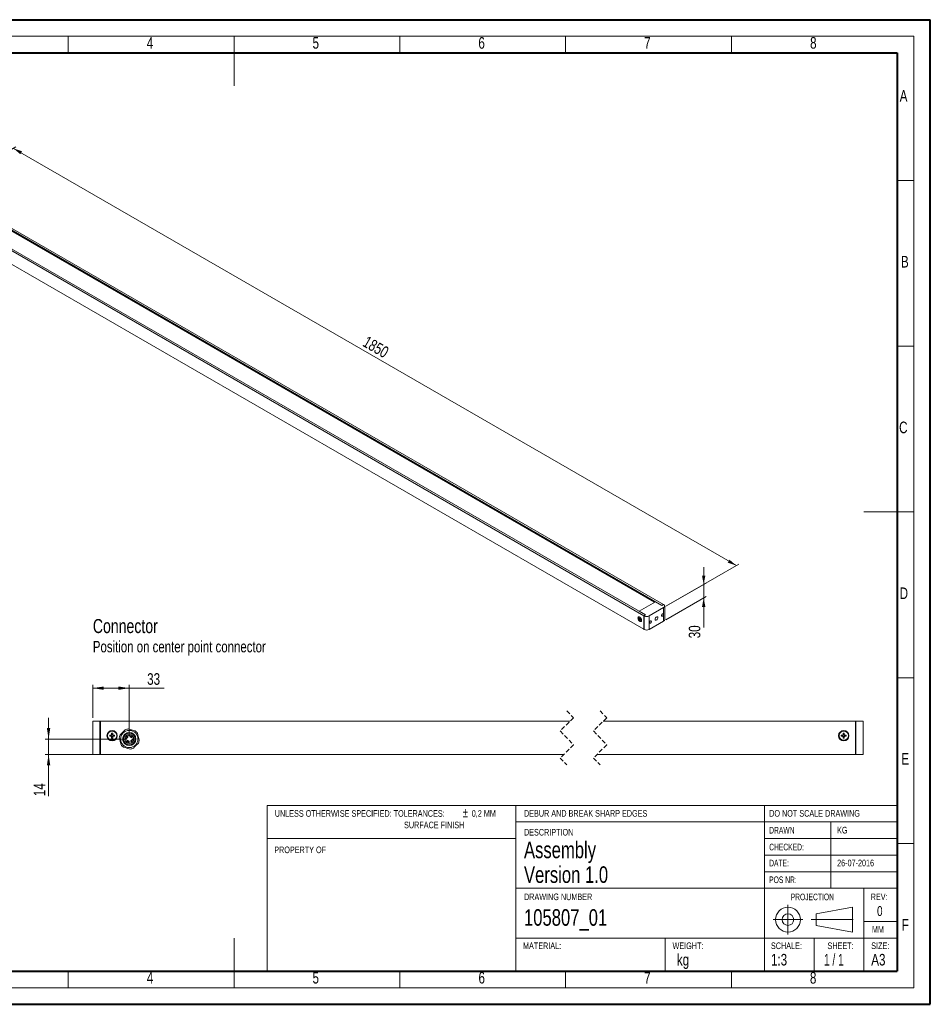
# Model space of a CAD drawing. Header units: millimetres. Extents: x 0 to 420, y 0 to 297.
# Tile 2 of 2: x 145 to 420, y 0 to 297. Entities that reach past the tile are written whole.
import ezdxf

# ---------------------------------------------------------------- set-up
doc = ezdxf.new("R2010")
doc.units = ezdxf.units.MM
doc.linetypes.add('CENTERX2', pattern=[20.32, 12.7, -2.54, 2.54, -2.54])
doc.linetypes.add('HIDDEN', pattern=[1.905, 1.27, -0.635])
doc.styles.add('SLDTEXTSTYLE0', font='TXT', dxfattribs={"width": 0.75})
doc.styles.add('SLDTEXTSTYLE1', font='TXT', dxfattribs={"width": 0.605})
doc.styles.add('SLDTEXTSTYLE2', font='TXT', dxfattribs={"width": 0.65})
doc.styles.add('SLDTEXTSTYLE3', font='TXT', dxfattribs={"width": 0.7})
doc.dimstyles.new('SLDDIMSTYLE0', dxfattribs={"dimtxt": 3.5, "dimasz": 3.302, "dimexe": 0, "dimexo": 0.0625, "dimgap": 0.875, "dimtad": 1, "dimlfac": 3, "dimrnd": 1e-09, "dimzin": 12, "dimdsep": 46, "dimtxsty": 'SLDTEXTSTYLE0', "dimsah": 1, "dimcen": 0.09, "dimadec": 0, "dimazin": 3, "dimtfac": 1, "dimtofl": 0, "dimtmove": 0, "dimatfit": 3, "dimfxl": 1, "dimfrac": 2, "dimtolj": 1, "dimtzin": 12, "dimarcsym": 0})
doc.dimstyles.new('SLDDIMSTYLE1', dxfattribs={"dimtxt": 3.5, "dimasz": 3.302, "dimexe": 0, "dimexo": 0.0625, "dimgap": 0.875, "dimtad": 1, "dimlfac": 3, "dimrnd": 1e-09, "dimzin": 12, "dimdsep": 46, "dimtxsty": 'SLDTEXTSTYLE0', "dimsah": 1, "dimcen": 0.09, "dimadec": 0, "dimazin": 3, "dimtfac": 1, "dimtmove": 0, "dimatfit": 0, "dimfxl": 1, "dimfrac": 2, "dimtolj": 1, "dimtzin": 12, "dimarcsym": 0})
doc.dimstyles.new('SLDDIMSTYLE3', dxfattribs={"dimtxt": 3.5, "dimasz": 3.302, "dimexe": 0, "dimexo": 0.0625, "dimgap": 0.875, "dimtad": 1, "dimlfac": 6, "dimrnd": 1e-09, "dimzin": 12, "dimdsep": 46, "dimtxsty": 'SLDTEXTSTYLE0', "dimsah": 1, "dimcen": 0.09, "dimadec": 0, "dimazin": 3, "dimtfac": 1, "dimtofl": 0, "dimtmove": 0, "dimatfit": 3, "dimfxl": 1, "dimfrac": 2, "dimtolj": 1, "dimtzin": 12, "dimarcsym": 0})
doc.dimstyles.new('SLDDIMSTYLE4', dxfattribs={"dimtxt": 3.5, "dimasz": 3.302, "dimexe": 0, "dimexo": 0.0625, "dimgap": 0.875, "dimtad": 1, "dimlfac": 6, "dimrnd": 1e-09, "dimzin": 12, "dimdsep": 46, "dimtxsty": 'SLDTEXTSTYLE0', "dimsah": 1, "dimcen": 0.09, "dimadec": 0, "dimazin": 3, "dimtfac": 1, "dimtmove": 0, "dimatfit": 0, "dimfxl": 1, "dimfrac": 2, "dimtolj": 1, "dimtzin": 12, "dimarcsym": 0})

# ---------------------------------------------------------------- blocks, each defined once
blk = doc.blocks.new('SW_NOTE_0')
at = {"color": 0, "linetype": 'Continuous', "lineweight": 0, "attachment_point": 1}
for s, insert, char_height, style in [('±', (56.73, 3.3), 2.91, 'SLDTEXTSTYLE3'), ('UNLESS OTHERWISE SPECIFIED: TOLERANCES:', (0, 2.58), 2, 'SLDTEXTSTYLE0'), ('0,2 MM', (59.42, 2.58), 2, 'SLDTEXTSTYLE0'), ('SURFACE FINISH', (39, -0.88), 2, 'SLDTEXTSTYLE0')]:
    blk.add_mtext(s, dxfattribs=dict(at, insert=insert, char_height=char_height, style=style))
blk = doc.blocks.new('_D')
at = {"color": 7, "linetype": 'Continuous', "lineweight": 0}
for p, q in [((167.49, 86.58), (167.49, 96.58)), ((167.49, 95.58), (178.49, 95.58)), ((178.49, 81.24), (178.49, 96.58)), ((178.49, 95.58), (189.06, 95.58))]:
    blk.add_line(p, q, dxfattribs=at)
for points in [[(167.49, 95.58), (170.79, 95.07), (170.79, 96.08)], [(178.49, 95.58), (175.18, 96.08), (175.18, 95.07)]]:
    blk.add_solid(points, dxfattribs=at)
at = {"color": 7, "linetype": 'Continuous', "lineweight": 0, "insert": (183.88, 100.09), "char_height": 3.5, "attachment_point": 1, "style": 'SLDTEXTSTYLE0'}
blk.add_mtext('33', dxfattribs=at)
blk = doc.blocks.new('_D_1')
at = {"color": 7, "linetype": 'Continuous', "lineweight": 0}
for p, q in [((154.15, 80.24), (154.15, 86.59)), ((177.49, 80.24), (153.15, 80.24)), ((154.15, 75.58), (154.15, 80.24)), ((168.82, 75.58), (153.15, 75.58)), ((154.15, 75.58), (154.15, 62.99))]:
    blk.add_line(p, q, dxfattribs=at)
for points in [[(154.15, 80.24), (154.66, 83.54), (153.64, 83.54)], [(154.15, 75.58), (153.64, 72.27), (154.66, 72.27)]]:
    blk.add_solid(points, dxfattribs=at)
at = {"color": 7, "linetype": 'Continuous', "lineweight": 0, "insert": (149.64, 62.99), "char_height": 3.5, "attachment_point": 1, "rotation": 90, "style": 'SLDTEXTSTYLE0'}
blk.add_mtext('14', dxfattribs=at)
blk = doc.blocks.new('SW_NOTE_1')
at = {"color": 0, "linetype": 'Continuous', "lineweight": 0, "attachment_point": 1, "style": 'SLDTEXTSTYLE0'}
for s, insert, char_height in [('Connector', (0, 5.46), 4.233), ('Position on center point connector', (0, -1.15), 3.4396)]:
    blk.add_mtext(s, dxfattribs=dict(at, insert=insert, char_height=char_height))
blk = doc.blocks.new('_D_9')
at = {"color": 7, "linetype": 'Continuous', "lineweight": 0}
for p, q in [((122.34, 246.16), (144.26, 258.82)), ((143.56, 258.41), (361.58, 132.55)), ((340.36, 120.3), (362.29, 132.96))]:
    blk.add_line(p, q, dxfattribs=at)
for points in [[(143.56, 258.41), (145.64, 256.62), (146.15, 257.5)], [(361.58, 132.55), (359.5, 134.33), (358.99, 133.45)]]:
    blk.add_solid(points, dxfattribs=at)
at = {"color": 7, "linetype": 'Continuous', "lineweight": 0, "insert": (250.35, 201.97), "char_height": 3.5, "attachment_point": 1, "rotation": 330.0027, "style": 'SLDTEXTSTYLE0'}
blk.add_mtext('1850', dxfattribs=at)
blk = doc.blocks.new('_D_10')
at = {"color": 7, "linetype": 'Continuous', "lineweight": 0}
for p, q in [((351.73, 126.86), (351.73, 132.05)), ((340.36, 120.3), (352.44, 127.27)), ((351.73, 126.86), (351.73, 122.78)), ((340.36, 116.21), (352.44, 123.19)), ((351.73, 122.78), (351.73, 113.83))]:
    blk.add_line(p, q, dxfattribs=at)
for points in [[(351.73, 126.86), (352.24, 129.56), (351.22, 129.56)], [(351.73, 122.78), (351.22, 120.08), (352.24, 120.08)]]:
    blk.add_solid(points, dxfattribs=at)
at = {"color": 7, "linetype": 'Continuous', "lineweight": 0, "insert": (347.22, 110.62), "char_height": 3.5, "attachment_point": 1, "rotation": 90, "style": 'SLDTEXTSTYLE0'}
blk.add_mtext('30', dxfattribs=at)

msp = doc.modelspace()

# ---------------------------------------------------------------- linework, layer by layer
at = {"color": 7, "linetype": 'Continuous', "lineweight": 40}
for p, q in [((0.0788, 297.2148), (420.0788, 297.2148)), ((420.0788, 0.2148), (420.0788, 297.2148)), ((20.0788, 287.2148), (410.0788, 287.2148)), ((410.0788, 287.2148), (410.0788, 10.2148)), ((20.0788, 10.2148), (410.0788, 10.2148)), ((0.0788, 0.2148), (420.0788, 0.2148))]:
    msp.add_line(p, q, dxfattribs=at)
at = {"color": 7, "linetype": 'Continuous', "lineweight": 0}
for p, q in [((15.0788, 292.2148), (415.0788, 292.2148)), ((160.0788, 292.2148), (160.0788, 287.2148)), ((210.0788, 292.2148), (210.0788, 277.2148)), ((260.0788, 292.2148), (260.0788, 287.2148)), ((310.0788, 292.2148), (310.0788, 287.2148)), ((360.0788, 292.2148), (360.0788, 287.2148)), ((415.0788, 292.2148), (415.0788, 5.2148)), ((410.0788, 248.7148), (415.0788, 248.7148)), ((410.0788, 198.7148), (415.0788, 198.7148)), ((415.0788, 148.7148), (400.0788, 148.7148)), ((410.0788, 98.7148), (415.0788, 98.7148)), ((295.0788, 60.2148), (220.0788, 60.2148)), ((295.0788, 60.2148), (370.0788, 60.2148)), ((410.0788, 60.2148), (370.0788, 60.2148)), ((370.0788, 55.2148), (295.0788, 55.2148)), ((410.0788, 55.2148), (370.0788, 55.2148)), ((295.0788, 50.2148), (220.0788, 50.2148)), ((415.0788, 48.7148), (410.0788, 48.7148)), ((396.6105, 29.5083), (385.6105, 27.5083)), ((385.6105, 27.5083), (385.6105, 24.0083)), ((396.6105, 22.0083), (396.6105, 29.5083)), ((385.6105, 24.0083), (396.6105, 22.0083)), ((210.0788, 5.2148), (210.0788, 20.2148)), ((160.0788, 10.2148), (160.0788, 5.2148)), ((210.0788, 10.2148), (210.0788, 5.2148)), ((260.0788, 10.2148), (260.0788, 5.2148)), ((310.0788, 10.2148), (310.0788, 5.2148)), ((360.0788, 10.2148), (360.0788, 5.2148)), ((15.0788, 5.2148), (415.0788, 5.2148))]:
    msp.add_line(p, q, dxfattribs=at)
at = {"color": 7, "linetype": 'Continuous', "lineweight": 15}
for p, q in [((339.1247, 120.5352), (122.7501, 245.4456)), ((339.5961, 120.8073), (123.2215, 245.7178)), ((336.9445, 121.5217), (124.6946, 244.0509)), ((333.7036, 117.4056), (117.3289, 242.3161)), ((334.175, 117.6778), (117.8003, 242.5882)), ((333.7036, 113.3229), (119.7429, 236.8398)), ((337.1802, 121.6577), (332.2304, 118.8003)), ((334.175, 117.6778), (332.2304, 118.8003)), ((339.6551, 119.8889), (335.2946, 117.3716)), ((337.1802, 121.6577), (339.1247, 120.5352)), ((339.1247, 120.5352), (339.5961, 120.8073)), ((339.5961, 120.8073), (339.6551, 120.7733)), ((339.6551, 115.8062), (339.6551, 119.8889)), ((339.9724, 116.2484), (339.9724, 120.3311)), ((332.1751, 116.9911), (332.1162, 116.957)), ((332.2069, 116.4304), (332.2069, 116.5706)), ((332.2069, 116.5706), (332.3615, 116.4813)), ((332.2069, 116.4304), (332.5268, 116.4922)), ((332.3615, 116.3411), (332.2069, 116.4304)), ((332.4055, 116.6852), (332.5268, 116.6152)), ((332.4055, 116.5067), (332.4055, 116.6852)), ((332.4055, 116.0864), (332.619, 116.3327)), ((332.4055, 116.0864), (332.4055, 116.265)), ((332.5268, 116.0164), (332.4055, 116.0864)), ((332.5268, 116.6152), (332.5268, 116.4366)), ((332.5268, 116.1949), (332.5559, 116.2144)), ((332.5268, 116.1949), (332.5268, 116.0164)), ((332.5708, 116.3605), (332.7254, 116.2712)), ((332.7254, 116.131), (332.5708, 116.2203)), ((332.7254, 116.2712), (332.7254, 116.131)), ((333.7036, 117.4056), (334.175, 117.6778)), ((333.7036, 117.4056), (333.7625, 117.3716)), ((333.7036, 113.3229), (333.7036, 117.4056)), ((333.7625, 113.2889), (333.7625, 117.3716)), ((335.2946, 117.3716), (335.2946, 113.2889)), ((332.8161, 115.7446), (332.875, 115.7786)), ((333.7625, 113.2889), (333.7036, 113.3229)), ((339.6551, 115.8062), (335.2946, 113.2889)), ((167.4869, 75.5755), (167.4869, 85.5755)), ((167.4869, 85.5755), (169.6536, 85.5755)), ((169.6536, 85.5755), (169.6536, 75.5755)), ((169.8202, 85.5755), (169.6536, 85.5755)), ((169.8202, 75.5755), (169.8202, 85.5755)), ((311.39, 85.5755), (169.8202, 85.5755)), ((397.4745, 85.5755), (321.39, 85.5755)), ((397.4745, 85.5755), (397.6412, 85.5755)), ((397.4745, 75.5755), (397.4745, 85.5755)), ((397.6412, 75.5755), (397.6412, 85.5755)), ((397.6412, 85.5755), (399.8079, 85.5755)), ((399.8079, 85.5755), (399.8079, 75.5755)), ((172.5869, 81.0705), (172.5869, 81.4138)), ((172.5869, 81.4138), (173.0242, 81.4138)), ((173.0242, 81.0705), (172.5869, 81.0705)), ((173.004, 81.0705), (173.004, 81.4138)), ((173.0944, 81.4138), (173.0242, 81.4138)), ((173.0242, 81.0705), (173.0944, 81.0705)), ((173.1486, 81.9755), (173.4919, 81.9755)), ((173.1486, 81.5381), (173.1486, 81.9755)), ((173.1486, 81.5583), (173.4919, 81.5583)), ((173.1486, 81.5381), (173.1486, 81.468)), ((173.1486, 81.0163), (173.1486, 80.9461)), ((173.1486, 80.5088), (173.1486, 80.9461)), ((173.4919, 80.9259), (173.1486, 80.9259)), ((173.4919, 80.5088), (173.1486, 80.5088)), ((173.4919, 81.9755), (173.4919, 81.5381)), ((173.4919, 81.468), (173.4919, 81.5381)), ((173.4919, 80.9461), (173.4919, 81.0163)), ((173.4919, 80.9461), (173.4919, 80.5088)), ((173.6162, 81.4138), (173.5461, 81.4138)), ((173.5461, 81.0705), (173.6162, 81.0705)), ((173.6162, 81.4138), (174.0535, 81.4138)), ((174.0535, 81.0705), (173.6162, 81.0705)), ((173.6364, 81.4138), (173.6364, 81.0705)), ((174.0535, 81.4138), (174.0535, 81.0705)), ((177.7621, 80.1965), (177.4977, 80.1965)), ((177.5575, 80.4773), (177.5069, 80.4825)), ((177.566, 80.2438), (177.7621, 80.2438)), ((177.7621, 80.2438), (177.7621, 80.1965)), ((178.2869, 81.4255), (178.2869, 81.6109)), ((178.4536, 81.4255), (178.2869, 81.4255)), ((178.4536, 81.4255), (178.4536, 81.6251)), ((178.5202, 81.6251), (178.5202, 81.4255)), ((178.6869, 81.4255), (178.5202, 81.4255)), ((178.6202, 81.0835), (178.6202, 81.1311)), ((178.6869, 81.4255), (178.6869, 81.6109)), ((178.7183, 80.8299), (178.7183, 81.1427)), ((178.7674, 80.8299), (178.7183, 80.8299)), ((178.7357, 81.2314), (178.7674, 81.2314)), ((178.7674, 81.2314), (178.7674, 80.8299)), ((179.2165, 80.0271), (179.3988, 80.2862)), ((179.2647, 80.0271), (179.39, 80.2076)), ((179.39, 80.2076), (179.39, 80.0271)), ((179.3988, 80.2862), (179.439, 80.2862)), ((179.439, 80.2862), (179.439, 80.0271)), ((393.2412, 81.0705), (393.2412, 81.4138)), ((393.2412, 81.4138), (393.6786, 81.4138)), ((393.6786, 81.0705), (393.2412, 81.0705)), ((393.6584, 81.0705), (393.6584, 81.4138)), ((393.7487, 81.4138), (393.6786, 81.4138)), ((393.6786, 81.0705), (393.7487, 81.0705)), ((393.8029, 81.9755), (394.1462, 81.9755)), ((393.8029, 81.5381), (393.8029, 81.9755)), ((393.8029, 81.5583), (394.1462, 81.5583)), ((393.8029, 81.5381), (393.8029, 81.468)), ((393.8029, 81.0163), (393.8029, 80.9461)), ((393.8029, 80.5088), (393.8029, 80.9461)), ((394.1462, 80.9259), (393.8029, 80.9259)), ((394.1462, 80.5088), (393.8029, 80.5088)), ((394.1462, 81.9755), (394.1462, 81.5381)), ((394.1462, 81.468), (394.1462, 81.5381)), ((394.1462, 80.9461), (394.1462, 81.0163)), ((394.1462, 80.9461), (394.1462, 80.5088)), ((394.2705, 81.4138), (394.2004, 81.4138)), ((394.2004, 81.0705), (394.2705, 81.0705)), ((394.2705, 81.4138), (394.7079, 81.4138)), ((394.7079, 81.0705), (394.2705, 81.0705)), ((394.2907, 81.4138), (394.2907, 81.0705)), ((394.7079, 81.4138), (394.7079, 81.0705)), ((178.1878, 79.3575), (178.2369, 79.3639)), ((178.2417, 79.5404), (178.1927, 79.5492)), ((178.2847, 79.441), (178.2899, 79.484)), ((178.3192, 79.4465), (178.2847, 79.441)), ((179.2165, 79.9819), (179.2165, 80.0271)), ((179.39, 79.9819), (179.2165, 79.9819)), ((179.39, 80.0271), (179.2647, 80.0271)), ((179.39, 79.8862), (179.39, 79.9819)), ((179.439, 79.8862), (179.39, 79.8862)), ((179.439, 80.0271), (179.493, 80.0271)), ((179.493, 79.9819), (179.439, 79.9819)), ((179.439, 79.9819), (179.439, 79.8862)), ((179.493, 80.0271), (179.493, 79.9819)), ((179.9456, 79.292), (179.9083, 79.2817)), ((179.9429, 79.3615), (180.0246, 79.3615)), ((169.6536, 75.5755), (167.4869, 75.5755)), ((169.6536, 75.5755), (169.8202, 75.5755)), ((309.565, 75.5755), (169.8202, 75.5755)), ((397.4745, 75.5755), (319.565, 75.5755)), ((397.6412, 75.5755), (397.4745, 75.5755)), ((399.8079, 75.5755), (397.6412, 75.5755)), ((220.0788, 60.2148), (220.0788, 10.2148)), ((295.0788, 60.2148), (295.0788, 10.2148)), ((370.0788, 60.2148), (370.0788, 10.2148)), ((390.0788, 55.2148), (390.0788, 35.2148)), ((370.0788, 50.2148), (410.0788, 50.2148)), ((370.0788, 45.2148), (410.0788, 45.2148)), ((370.0788, 40.2148), (410.0788, 40.2148)), ((295.0788, 35.2148), (410.0788, 35.2148)), ((400.0788, 20.2148), (400.0788, 35.2148)), ((400.0788, 25.2148), (410.0788, 25.2148)), ((295.0788, 20.2148), (410.0788, 20.2148)), ((340.0788, 20.2148), (340.0788, 10.2148)), ((385.0788, 20.2148), (385.0788, 10.2148)), ((400.0788, 10.2148), (400.0788, 20.2148))]:
    msp.add_line(p, q, dxfattribs=at)
at = {"color": 7, "linetype": 'HIDDEN', "lineweight": 0}
for p, q in [((312.4775, 86.663), (308.4775, 82.663)), ((310.4775, 88.7505), (312.4775, 86.663)), ((322.4775, 86.663), (318.4775, 82.663)), ((320.4775, 88.7505), (322.4775, 86.663)), ((308.4775, 82.663), (312.4775, 78.488)), ((318.4775, 82.663), (322.4775, 78.488)), ((312.4775, 78.488), (308.4775, 74.488)), ((322.4775, 78.488), (318.4775, 74.488)), ((308.4775, 74.488), (310.4775, 72.4005)), ((318.4775, 74.488), (320.4775, 72.4005))]:
    msp.add_line(p, q, dxfattribs=at)
at = {"color": 7, "linetype": 'CENTERX2', "lineweight": 0}
for p, q in [((377.1541, 30.2583), (377.1541, 21.2583)), ((372.6541, 25.7583), (381.6541, 25.7583)), ((384.1105, 25.7583), (398.1105, 25.7583))]:
    msp.add_line(p, q, dxfattribs=at)
at = {"color": 7, "linetype": 'Continuous', "lineweight": 15, "flags": 128}
for points in [[(333.02, 116.031), (332.9976, 116.2242), (332.9321, 116.4276), (332.8289, 116.6248), (332.6962, 116.7998), (332.545, 116.9384), (332.3873, 117.0294), (332.2361, 117.0655), (332.1034, 117.0436), (332.0002, 116.9656), (331.9347, 116.8378), (331.9123, 116.6706), (331.9347, 116.4774), (332.0002, 116.274), (332.1034, 116.0768), (332.2361, 115.9018), (332.3873, 115.7632), (332.545, 115.6722), (332.6962, 115.6362), (332.8289, 115.658), (332.9321, 115.736), (332.9976, 115.8638), (333.02, 116.031)], [(331.9712, 116.6365), (331.9932, 116.4554), (332.0572, 116.2649), (332.1575, 116.0821), (332.2853, 115.9231), (332.4292, 115.8022), (332.5763, 115.73), (332.7136, 115.7129), (332.829, 115.7526), (332.9121, 115.8454), (332.9556, 115.9831), (332.9556, 116.1534), (332.9121, 116.3414), (332.829, 116.5301), (332.7136, 116.7029), (332.5763, 116.8445), (332.4292, 116.9421), (332.2853, 116.9873), (332.1575, 116.9758), (332.0572, 116.9089), (331.9932, 116.7923), (331.9712, 116.6365)], [(335.9428, 115.7044), (335.9203, 115.8217), (335.8565, 115.8952), (335.7609, 115.9138), (335.6481, 115.8746), (335.5354, 115.7836), (335.4398, 115.6547), (335.3759, 115.5074), (335.3535, 115.3643), (335.3759, 115.247), (335.4398, 115.1735), (335.5354, 115.1549), (335.6481, 115.1941), (335.7609, 115.2851), (335.8565, 115.414), (335.9203, 115.5613), (335.9428, 115.7044)], [(337.8755, 116.8202), (337.8538, 116.9579), (337.791, 117.0556), (337.694, 117.1028), (337.5732, 117.0942), (337.4417, 117.0309), (337.3139, 116.9197), (337.2034, 116.7726), (337.1224, 116.6057), (337.0796, 116.4369), (337.0796, 116.2846), (337.1224, 116.1652), (337.2034, 116.0918), (337.3139, 116.0722), (337.4417, 116.1087), (337.5732, 116.1971), (337.694, 116.328), (337.791, 116.4872), (337.8538, 116.6574), (337.8755, 116.8202)], [(339.5961, 117.8135), (339.5737, 117.9307), (339.5099, 118.0043), (339.4143, 118.0228), (339.3015, 117.9836), (339.1888, 117.8926), (339.0932, 117.7637), (339.0293, 117.6165), (339.0069, 117.4733), (339.0293, 117.3561), (339.0932, 117.2826), (339.1888, 117.264), (339.3015, 117.3032), (339.4143, 117.3942), (339.5099, 117.5231), (339.5737, 117.6703), (339.5961, 117.8135)], [(180.2684, 82.6972), (179.7533, 82.8356), (179.2057, 82.9828), (178.1762, 83.2595)], [(175.47, 80.5574), (175.6076, 80.0421), (175.754, 79.4942), (176.0291, 78.4644)], [(177.2515, 83.0125), (176.874, 82.6356), (176.4727, 82.235), (175.7184, 81.4818)], [(181.5038, 79.9268), (181.3661, 80.4422), (181.2198, 80.99), (180.9447, 82.0199)], [(176.7054, 77.7871), (177.2205, 77.6486), (177.7681, 77.5014), (178.7975, 77.2248)], [(179.7223, 77.4718), (180.0997, 77.8486), (180.501, 78.2493), (181.2553, 79.0025)]]:
    msp.add_lwpolyline(points, dxfattribs=at)
at = {"color": 7, "linetype": 'Continuous', "lineweight": 15}
for centre, radius in [((173.3202, 81.2421), 1.5667), ((173.3202, 81.2421), 1.4), ((178.4869, 80.2421), 2.6), ((178.4869, 80.2421), 2), ((178.4869, 80.2421), 1.8), ((178.4869, 80.2421), 1.75), ((178.4869, 80.2421), 1.3833), ((177.8976, 80.8314), 0.1667), ((179.0761, 80.8314), 0.1667), ((393.9746, 81.2421), 1.5667), ((393.9746, 81.2421), 1.4), ((177.8976, 79.6529), 0.1667), ((179.0761, 79.6529), 0.1667)]:
    msp.add_circle(centre, radius, dxfattribs=at)
at = {"color": 7, "linetype": 'Continuous', "lineweight": 0}
for radius in [3.75, 1.75]:
    msp.add_circle((377.1541, 25.7583), radius, dxfattribs=at)
at = {"color": 7, "linetype": 'Continuous', "lineweight": 15}
for centre, radius, start, end in [((339.4872, 120.3311), 0.473, 290.7837, 69.216385), ((332.3176, 116.6748), 0.3468, 58.93394, 114.253683), ((332.4103, 116.4476), 0.0592, 94.648455, 145.371713), ((332.6339, 116.4477), 0.2925, 201.356155, 218.640706), ((332.2984, 116.254), 0.2925, 21.356155, 38.640706), ((332.522, 116.254), 0.0592, 274.648455, 325.371713), ((332.6839, 116.0544), 0.3355, 304.725052, 2.075477), ((334.5285, 118.85), 1.6651, 242.609767, 297.390205), ((339.4302, 116.3024), 0.5449, 294.375505, 354.305094), ((334.5285, 114.7673), 1.6651, 242.609767, 297.390205), ((178.4868, 80.2423), 3.0331, 95.877427, 114.034158), ((173.3203, 81.2421), 0.3423, 120.119596, 149.88584), ((173.3203, 81.2422), 0.3423, 210.11416, 239.880404), ((173.3202, 81.2421), 0.2837, 142.761536, 217.238464), ((173.3207, 81.2416), 0.2844, 127.259249, 142.739437), ((173.3207, 81.2426), 0.2844, 217.260563, 232.740751), ((173.3202, 81.2421), 0.2837, 52.759867, 127.240133), ((173.3202, 81.2421), 0.2837, 232.759867, 307.240133), ((173.3201, 81.2421), 0.3423, 30.11416, 59.880404), ((173.3197, 81.2416), 0.2844, 37.260563, 52.740751), ((173.3201, 81.2422), 0.3423, 300.119596, 329.88584), ((173.3197, 81.2426), 0.2844, 307.259249, 322.739437), ((173.3202, 81.2421), 0.2837, 322.761536, 37.238464), ((178.4864, 80.2423), 3.0328, 155.877303, 174.035931), ((178.4869, 81.4255), 0.2, 180.000878, 359.999122), ((178.4869, 81.4255), 0.0333, 179.991459, 0.008541), ((178.4864, 80.2416), 3.0341, 35.880165, 54.031218), ((393.9746, 81.2421), 0.3423, 120.119596, 149.88584), ((393.9746, 81.2422), 0.3423, 210.11416, 239.880404), ((393.9746, 81.2421), 0.2837, 142.761536, 217.238464), ((393.975, 81.2416), 0.2844, 127.259249, 142.739437), ((393.975, 81.2426), 0.2844, 217.260563, 232.740751), ((393.9746, 81.2421), 0.2837, 52.759867, 127.240133), ((393.9746, 81.2421), 0.2837, 232.759867, 307.240133), ((393.9745, 81.2421), 0.3423, 30.11416, 59.880404), ((393.9741, 81.2416), 0.2844, 37.260563, 52.740751), ((393.9741, 81.2426), 0.2844, 307.259249, 322.739437), ((393.9745, 81.2422), 0.3423, 300.119596, 329.88584), ((393.9745, 81.2421), 0.2837, 322.761536, 37.238464), ((178.4866, 80.2419), 3.033, 215.876812, 234.034584), ((178.4868, 80.2424), 3.0336, 275.878692, 294.032876), ((178.4866, 80.2422), 3.0336, 335.878489, 354.032449)]:
    msp.add_arc(centre, radius, start, end, dxfattribs=at)
for points, knots in [([(332.3615, 116.3411), (332.3751, 116.3478), (332.4328, 116.3761), (332.4907, 116.4043), (332.5349, 116.4258)], [0, 0, 0, 0, 0.23661849, 1, 1, 1, 1]), ([(332.4055, 116.5067), (332.4181, 116.5128), (332.4636, 116.5348), (332.5091, 116.5567), (332.542, 116.5724)], [0, 0, 0, 0, 0.27735277, 1, 1, 1, 1]), ([(332.5656, 116.3728), (332.5248, 116.3453), (332.4715, 116.3093), (332.4181, 116.2735), (332.4055, 116.265)], [0, 0, 0, 0, 0.76345362, 1, 1, 1, 1]), ([(332.6934, 116.3039), (332.6642, 116.2839), (332.6234, 116.256), (332.5824, 116.2282), (332.5708, 116.2203)], [0, 0, 0, 0, 0.71672494, 1, 1, 1, 1]), ([(178.2869, 81.5098), (178.1375, 81.4698), (177.8276, 81.3869), (177.4543, 81.055), (177.2282, 80.6183), (177.1797, 80.1395), (177.3022, 79.675), (177.5936, 79.2761), (178.014, 79.0167), (178.4869, 78.9309), (178.9597, 79.0167), (179.3802, 79.2761), (179.6716, 79.675), (179.7941, 80.1395), (179.7456, 80.6183), (179.5195, 81.055), (179.1462, 81.3869), (178.8363, 81.4698), (178.6869, 81.5098)], [0, 0, 0, 0, 0.06027226, 0.12499964, 0.18972736, 0.25000016, 0.31027264, 0.37500047, 0.43972728, 0.49999962, 0.56027452, 0.62500133, 0.68972763, 0.75000077, 0.81027383, 0.87500036, 0.93972774, 1, 1, 1, 1]), ([(177.4977, 80.1965), (177.4978, 80.2024), (177.498, 80.2141), (177.5017, 80.2251), (177.5035, 80.2307)], [0, 0, 0, 0, 0.50020527, 1, 1, 1, 1]), ([(177.5035, 80.2307), (177.5097, 80.2419), (177.5232, 80.2665), (177.5563, 80.3045), (177.5838, 80.3296), (177.6002, 80.3444)], [0, 0, 0, 0, 0.255843, 0.55882463, 1, 1, 1, 1]), ([(177.5069, 80.4825), (177.5094, 80.4936), (177.5153, 80.5199), (177.5424, 80.5547), (177.5774, 80.5819), (177.6108, 80.5962), (177.6302, 80.5976), (177.6368, 80.5981)], [0, 0, 0, 0, 0.1821964, 0.42947536, 0.68767662, 0.89489502, 1, 1, 1, 1]), ([(177.6355, 80.5575), (177.6292, 80.5567), (177.6138, 80.5547), (177.5901, 80.5396), (177.5705, 80.5181), (177.5593, 80.4953), (177.558, 80.4823), (177.5575, 80.4773)], [0, 0, 0, 0, 0.15717894, 0.38237424, 0.67837514, 0.87527806, 1, 1, 1, 1]), ([(177.6435, 80.3206), (177.6297, 80.3088), (177.6091, 80.291), (177.5828, 80.2656), (177.5716, 80.2511), (177.566, 80.2438)], [0, 0, 0, 0, 0.49723822, 0.74756411, 1, 1, 1, 1]), ([(177.6002, 80.3444), (177.6169, 80.3592), (177.6478, 80.3865), (177.6819, 80.4269), (177.7017, 80.4581), (177.7099, 80.477), (177.7107, 80.486), (177.7108, 80.4883)], [0, 0, 0, 0, 0.36173157, 0.67085613, 0.85382216, 0.96247845, 1, 1, 1, 1]), ([(177.7108, 80.4883), (177.7101, 80.4935), (177.7081, 80.5065), (177.6936, 80.5276), (177.6732, 80.5455), (177.6516, 80.556), (177.6399, 80.5571), (177.6355, 80.5575)], [0, 0, 0, 0, 0.14353336, 0.35639508, 0.6810306, 0.87974202, 1, 1, 1, 1]), ([(177.6368, 80.5981), (177.6471, 80.5968), (177.673, 80.5938), (177.7104, 80.5715), (177.7398, 80.5422), (177.7579, 80.5126), (177.7603, 80.495), (177.7615, 80.4871)], [0, 0, 0, 0, 0.17290963, 0.43329374, 0.70606149, 0.86657867, 1, 1, 1, 1]), ([(177.7615, 80.4871), (177.7605, 80.4804), (177.7568, 80.4539), (177.7307, 80.412), (177.6914, 80.3635), (177.6596, 80.335), (177.6435, 80.3206)], [0, 0, 0, 0, 0.09674693, 0.38481037, 0.689431, 1, 1, 1, 1]), ([(177.9194, 80.8566), (177.92, 80.8561), (177.9238, 80.8526), (177.9281, 80.8463), (177.9308, 80.838), (177.931, 80.8333), (177.9308, 80.8268), (177.9297, 80.8202), (177.9256, 80.8127), (177.9199, 80.806), (177.9142, 80.802), (177.9082, 80.7995), (177.9045, 80.7986), (177.9007, 80.7981), (177.8985, 80.7981), (177.8979, 80.7981), (177.8933, 80.7981), (177.8866, 80.7993), (177.8788, 80.8033), (177.8754, 80.8065), (177.8708, 80.8111), (177.867, 80.8167), (177.8646, 80.8249), (177.8639, 80.8336), (177.8652, 80.8405), (177.8677, 80.8465), (177.8695, 80.8497), (177.8719, 80.8528), (177.8734, 80.8543), (177.8739, 80.8548), (177.8772, 80.8579), (177.8827, 80.8619), (177.8911, 80.8645), (177.8957, 80.8648), (177.9022, 80.8646), (177.9088, 80.8634), (177.9156, 80.8598), (177.9183, 80.8575), (177.9194, 80.8566)], [0, 0, 0, 0, 0.01175423, 0.07434189, 0.1056216, 0.13684289, 0.14030396, 0.19965414, 0.23078322, 0.26185621, 0.32455702, 0.32805471, 0.35520813, 0.37778849, 0.38396782, 0.38577343, 0.38681879, 0.44953038, 0.48069976, 0.51179423, 0.51532228, 0.57464833, 0.60574694, 0.63682076, 0.69958643, 0.70308621, 0.7301606, 0.75270675, 0.75892913, 0.76079812, 0.7618382, 0.82461601, 0.85574266, 0.88681072, 0.89013767, 0.9493854, 0.97996252, 1, 1, 1, 1]), ([(178.6202, 81.1311), (178.6332, 81.1387), (178.6593, 81.1538), (178.6996, 81.1863), (178.7223, 81.2147), (178.7357, 81.2314)], [0, 0, 0, 0, 0.29375193, 0.58617599, 1, 1, 1, 1]), ([(178.7183, 81.1427), (178.7107, 81.1367), (178.6918, 81.1219), (178.6589, 81.1021), (178.6331, 81.0897), (178.6202, 81.0835)], [0, 0, 0, 0, 0.2532593, 0.62531404, 1, 1, 1, 1]), ([(179.0979, 80.8566), (179.0985, 80.8561), (179.1024, 80.8526), (179.1066, 80.8463), (179.1093, 80.838), (179.1095, 80.8333), (179.1093, 80.8268), (179.1082, 80.8201), (179.1041, 80.8127), (179.0984, 80.806), (179.0927, 80.802), (179.0867, 80.7995), (179.0831, 80.7986), (179.0792, 80.7981), (179.077, 80.7981), (179.0764, 80.7981), (179.0718, 80.7981), (179.0651, 80.7993), (179.0574, 80.8034), (179.0539, 80.8064), (179.0494, 80.8112), (179.0456, 80.8167), (179.0431, 80.8249), (179.0425, 80.8336), (179.0437, 80.8405), (179.0462, 80.8465), (179.0481, 80.8497), (179.0505, 80.8528), (179.0519, 80.8543), (179.0524, 80.8548), (179.0555, 80.8581), (179.0613, 80.8618), (179.0696, 80.8645), (179.0742, 80.8648), (179.0807, 80.8646), (179.0873, 80.8634), (179.0941, 80.8598), (179.0968, 80.8575), (179.0979, 80.8566)], [0, 0, 0, 0, 0.01182388, 0.0743597, 0.10564023, 0.13686235, 0.14032351, 0.19965647, 0.23078637, 0.26186018, 0.32464131, 0.3281391, 0.35520177, 0.37778274, 0.38405723, 0.38586289, 0.38681324, 0.44961981, 0.48079001, 0.51188531, 0.51534756, 0.57467518, 0.60580175, 0.6368684, 0.69963572, 0.7031356, 0.73021071, 0.75275745, 0.75898, 0.76084903, 0.76182183, 0.8246013, 0.85572877, 0.88689243, 0.89021947, 0.94937563, 0.98003718, 1, 1, 1, 1]), ([(177.9194, 79.6781), (177.92, 79.6776), (177.9238, 79.6741), (177.9281, 79.6678), (177.9308, 79.6594), (177.931, 79.6548), (177.9308, 79.6483), (177.9297, 79.6416), (177.9256, 79.6341), (177.9199, 79.6275), (177.9142, 79.6235), (177.9082, 79.621), (177.9045, 79.6201), (177.9007, 79.6196), (177.8985, 79.6195), (177.8979, 79.6195), (177.8933, 79.6196), (177.8866, 79.6208), (177.8788, 79.6248), (177.8754, 79.6279), (177.8708, 79.6326), (177.867, 79.6382), (177.8646, 79.6464), (177.8639, 79.6551), (177.8652, 79.6619), (177.8677, 79.668), (177.8695, 79.6712), (177.8719, 79.6743), (177.8734, 79.6758), (177.8739, 79.6763), (177.8772, 79.6794), (177.8827, 79.6834), (177.8911, 79.686), (177.8957, 79.6863), (177.9022, 79.6861), (177.9088, 79.6849), (177.9156, 79.6812), (177.9183, 79.679), (177.9194, 79.6781)], [0, 0, 0, 0, 0.01175525, 0.07434164, 0.10562275, 0.13684254, 0.14030361, 0.19965522, 0.23078428, 0.26185725, 0.3245572, 0.32805489, 0.35520869, 0.37778904, 0.38396836, 0.38577398, 0.38681934, 0.4495309, 0.48069957, 0.51179402, 0.51532101, 0.57464826, 0.60574828, 0.63682209, 0.69958772, 0.7030875, 0.73016058, 0.75270555, 0.75892901, 0.76079695, 0.76183804, 0.82461665, 0.85574328, 0.88681111, 0.89013802, 0.94938543, 0.97996253, 1, 1, 1, 1]), ([(178.3149, 79.2446), (178.3047, 79.246), (178.2787, 79.2496), (178.2411, 79.2734), (178.2101, 79.3047), (178.1921, 79.3346), (178.1889, 79.3515), (178.1878, 79.3575)], [0, 0, 0, 0, 0.16906907, 0.43291883, 0.71689379, 0.8992218, 1, 1, 1, 1]), ([(178.1927, 79.5492), (178.1959, 79.5594), (178.2043, 79.5854), (178.235, 79.6188), (178.2726, 79.6464), (178.3015, 79.651), (178.3131, 79.6529)], [0, 0, 0, 0, 0.18934654, 0.48292318, 0.79287039, 1, 1, 1, 1]), ([(178.2369, 79.3639), (178.24, 79.354), (178.2465, 79.3336), (178.2664, 79.309), (178.2876, 79.2927), (178.3046, 79.2859), (178.3129, 79.2853), (178.3152, 79.2852)], [0, 0, 0, 0, 0.263043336, 0.541231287, 0.790869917, 0.939599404, 1, 1, 1, 1]), ([(178.314, 79.6126), (178.3082, 79.6118), (178.294, 79.6096), (178.2721, 79.5944), (178.251, 79.5715), (178.2447, 79.5502), (178.2417, 79.5404)], [0, 0, 0, 0, 0.16124972, 0.39225816, 0.72025082, 1, 1, 1, 1]), ([(178.2899, 79.484), (178.2908, 79.4839), (178.2925, 79.4837), (178.2952, 79.4834), (178.2969, 79.4834), (178.2978, 79.4834)], [0, 0, 0, 0, 0.32913726, 0.66503455, 1, 1, 1, 1]), ([(178.2978, 79.4834), (178.3036, 79.484), (178.3207, 79.4859), (178.3472, 79.4999), (178.3687, 79.5192), (178.3784, 79.538), (178.3792, 79.5466), (178.3795, 79.5501)], [0, 0, 0, 0, 0.15243708, 0.454319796, 0.772496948, 0.905856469, 1, 1, 1, 1]), ([(178.3131, 79.6529), (178.321, 79.6519), (178.3437, 79.6489), (178.3782, 79.6292), (178.4076, 79.6018), (178.4241, 79.5751), (178.4297, 79.5587), (178.4301, 79.5508), (178.4302, 79.5492)], [0, 0, 0, 0, 0.14203905, 0.40931568, 0.696311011, 0.856309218, 0.97239874, 1, 1, 1, 1]), ([(178.3795, 79.5501), (178.3788, 79.5553), (178.3769, 79.5677), (178.3635, 79.5871), (178.3454, 79.6028), (178.327, 79.6115), (178.3175, 79.6123), (178.314, 79.6126)], [0, 0, 0, 0, 0.15884083, 0.38568733, 0.70606997, 0.89319115, 1, 1, 1, 1]), ([(178.4497, 79.3696), (178.4483, 79.3606), (178.4449, 79.3377), (178.4187, 79.2995), (178.3823, 79.2671), (178.3434, 79.2475), (178.3228, 79.2455), (178.3149, 79.2446)], [0, 0, 0, 0, 0.13853167, 0.35030141, 0.68568004, 0.87930499, 1, 1, 1, 1]), ([(178.3152, 79.2852), (178.3216, 79.2862), (178.3377, 79.2886), (178.3634, 79.3061), (178.3843, 79.3293), (178.3959, 79.3528), (178.3971, 79.3644), (178.3975, 79.3687)], [0, 0, 0, 0, 0.15325746, 0.38570274, 0.72330784, 0.89650709, 1, 1, 1, 1]), ([(178.3975, 79.3687), (178.3965, 79.3753), (178.3941, 79.3914), (178.3773, 79.4158), (178.3554, 79.435), (178.3338, 79.4452), (178.3231, 79.4461), (178.3192, 79.4465)], [0, 0, 0, 0, 0.16788109, 0.40759588, 0.7276612, 0.90181674, 1, 1, 1, 1]), ([(178.4302, 79.5492), (178.4293, 79.5431), (178.4267, 79.5249), (178.4099, 79.4975), (178.3909, 79.4763), (178.377, 79.4692), (178.375, 79.4681)], [0, 0, 0, 0, 0.18212411, 0.53816586, 0.93230986, 1, 1, 1, 1]), ([(178.375, 79.4681), (178.3827, 79.4651), (178.4023, 79.4574), (178.4261, 79.4318), (178.4453, 79.4015), (178.4484, 79.3788), (178.4497, 79.3696)], [0, 0, 0, 0, 0.19044029, 0.47849627, 0.78816006, 1, 1, 1, 1]), ([(179.0979, 79.6781), (179.0985, 79.6776), (179.1024, 79.6741), (179.1066, 79.6678), (179.1093, 79.6594), (179.1095, 79.6548), (179.1093, 79.6483), (179.1082, 79.6416), (179.1041, 79.6341), (179.0984, 79.6275), (179.0927, 79.6235), (179.0867, 79.621), (179.0831, 79.6201), (179.0792, 79.6196), (179.077, 79.6195), (179.0764, 79.6195), (179.0718, 79.6196), (179.0651, 79.6208), (179.0574, 79.6248), (179.0539, 79.6279), (179.0494, 79.6327), (179.0456, 79.6382), (179.0431, 79.6464), (179.0425, 79.6551), (179.0437, 79.6619), (179.0462, 79.668), (179.0481, 79.6712), (179.0505, 79.6742), (179.0519, 79.6758), (179.0524, 79.6763), (179.0555, 79.6796), (179.0613, 79.6833), (179.0696, 79.686), (179.0742, 79.6863), (179.0807, 79.6861), (179.0873, 79.6849), (179.0941, 79.6813), (179.0968, 79.679), (179.0979, 79.6781)], [0, 0, 0, 0, 0.01182488, 0.07435944, 0.10564138, 0.13686199, 0.14032315, 0.19965753, 0.23078741, 0.2618612, 0.32464147, 0.32813925, 0.35520232, 0.37778327, 0.38405775, 0.38586341, 0.38681377, 0.44962031, 0.4807898, 0.51188507, 0.51534624, 0.57467506, 0.60580304, 0.63686967, 0.69963696, 0.70313683, 0.73021063, 0.75275619, 0.75897981, 0.7608478, 0.76182169, 0.82460196, 0.85572941, 0.88689282, 0.89021983, 0.94937566, 0.98003719, 1, 1, 1, 1])]:
    msp.add_open_spline(points, degree=3, knots=knots, dxfattribs=at)

# ---------------------------------------------------------------- block references
at = {"color": 7, "linetype": 'Continuous', "lineweight": 0}
for name, p in [('SW_NOTE_1', (167.5048, 110.9687)), ('SW_NOTE_0', (222.3663, 56.2025))]:
    msp.add_blockref(name, p, dxfattribs=at)

# ---------------------------------------------------------------- texts
for s, insert, char_height, attachment_point, style in [('4', (183.7698, 291.9665), 3.5, 1, 'SLDTEXTSTYLE0'), ('5', (233.7698, 291.9665), 3.5, 1, 'SLDTEXTSTYLE0'), ('6', (283.7738, 291.9628), 3.5, 1, 'SLDTEXTSTYLE0'), ('7', (333.7719, 291.9758), 3.5, 1, 'SLDTEXTSTYLE0'), ('8', (383.8203, 291.9758), 3.5, 1, 'SLDTEXTSTYLE0'), ('A', (410.8491, 275.9751), 3.5, 1, 'SLDTEXTSTYLE0'), ('B', (411.2311, 225.9631), 3.5, 1, 'SLDTEXTSTYLE0'), ('C', (410.6703, 175.9818), 3.5, 1, 'SLDTEXTSTYLE0'), ('D', (410.8374, 125.9531), 3.5, 1, 'SLDTEXTSTYLE0'), ('E', (411.3222, 75.9717), 3.5, 1, 'SLDTEXTSTYLE0'), ('DEBUR AND BREAK SHARP EDGES', (297.533, 58.8112), 2, 1, 'SLDTEXTSTYLE0'), ('DO NOT SCALE DRAWING', (371.4859, 58.8112), 2, 1, 'SLDTEXTSTYLE0'), ('DRAWN', (371.4859, 53.7269), 2, 1, 'SLDTEXTSTYLE1'), ('KG', (391.9673, 53.7491), 2, 1, 'SLDTEXTSTYLE0'), ('DESCRIPTION', (297.533, 53.118), 2, 1, 'SLDTEXTSTYLE0'), ('PROPERTY OF', (222.2105, 47.8112), 2, 1, 'SLDTEXTSTYLE0'), ('Assembly', (297.533, 49.2924), 5, 1, 'SLDTEXTSTYLE0'), ('CHECKED:', (371.4859, 48.6549), 2, 1, 'SLDTEXTSTYLE1'), ('Version 1.0', (297.533, 41.8321), 5, 1, 'SLDTEXTSTYLE0'), ('DATE:', (371.4859, 43.8279), 2, 1, 'SLDTEXTSTYLE1'), ('26-07-2016', (391.9673, 43.8502), 2, 1, 'SLDTEXTSTYLE0'), ('POS NR:', (371.4859, 38.776), 2, 1, 'SLDTEXTSTYLE1'), ('DRAWING NUMBER', (297.533, 33.6344), 2, 1, 'SLDTEXTSTYLE0'), ('PROJECTION', (377.9788, 33.6122), 2, 1, 'SLDTEXTSTYLE1'), ('REV:', (402.1086, 33.6344), 2, 1, 'SLDTEXTSTYLE0'), ('0', (404.8423, 29.839), 3, 2, 'SLDTEXTSTYLE0'), ('105807_01', (297.533, 28.9108), 5, 1, 'SLDTEXTSTYLE0'), ('MM', (402.4755, 23.8082), 2, 1, 'SLDTEXTSTYLE0'), ('F', (411.4457, 25.9672), 3.5, 1, 'SLDTEXTSTYLE0'), ('MATERIAL:', (297.2364, 18.8717), 2, 1, 'SLDTEXTSTYLE0'), ('WEIGHT:', (342.3281, 18.8717), 2, 1, 'SLDTEXTSTYLE0'), ('SCHALE:', (372.019, 18.8717), 2, 1, 'SLDTEXTSTYLE0'), ('SHEET:', (389.0704, 18.8717), 2, 1, 'SLDTEXTSTYLE0'), ('SIZE:', (402.2632, 18.8717), 2, 1, 'SLDTEXTSTYLE0'), ('kg', (343.6406, 15.4185), 3.5, 1, 'SLDTEXTSTYLE0'), ('1:3', (372.019, 15.4185), 3.5, 1, 'SLDTEXTSTYLE0'), ('1 / 1', (388.0324, 15.4185), 3.5, 1, 'SLDTEXTSTYLE2'), ('A3', (402.2632, 15.4185), 3.5, 1, 'SLDTEXTSTYLE0'), ('4', (183.7784, 9.9865), 3.5, 1, 'SLDTEXTSTYLE0'), ('5', (233.7508, 9.9775), 3.5, 1, 'SLDTEXTSTYLE0'), ('6', (283.814, 9.9775), 3.5, 1, 'SLDTEXTSTYLE0'), ('7', (333.7687, 9.9526), 3.5, 1, 'SLDTEXTSTYLE0'), ('8', (383.7687, 9.9526), 3.5, 1, 'SLDTEXTSTYLE0')]:
    msp.add_mtext(s, dxfattribs=dict(at, insert=insert, char_height=char_height, attachment_point=attachment_point, style=style))

# ---------------------------------------------------------------- dimensions: what is measured, and where the dimension line sits
for base, p1, p2, angle, dimstyle, picture, middle in [((361.5818, 132.5469), (121.6305, 245.7518), (339.6551, 119.8889), 330.002688, 'SLDDIMSTYLE3', '_D_9', (252.5695, 195.4784)), ((351.7322, 122.7782), (339.6551, 119.8889), (339.6551, 115.8062), 90, 'SLDDIMSTYLE4', '_D_10', (351.7322, 113.208)), ((154.1511, 80.2421), (169.8202, 75.5755), (178.4869, 80.2421), 90, 'SLDDIMSTYLE1', '_D_1', (154.1511, 65.5755))]:
    dim = msp.add_linear_dim(base=base, p1=p1, p2=p2, angle=angle, dimstyle=dimstyle, dxfattribs=at)
    dim.commit()
    dim.dimension.update_dxf_attribs({"geometry": picture, "text_midpoint": middle, "dimtype": 160})
dim = msp.add_linear_dim(base=(178.4869, 95.5755), p1=(167.4869, 85.5755), p2=(178.4869, 80.2421), dimstyle='SLDDIMSTYLE0', dxfattribs=at)
dim.commit()
dim.dimension.update_dxf_attribs({"geometry": '_D', "text_midpoint": (186.4691, 95.5755), "dimtype": 160})

doc.saveas('drawing.dxf')
